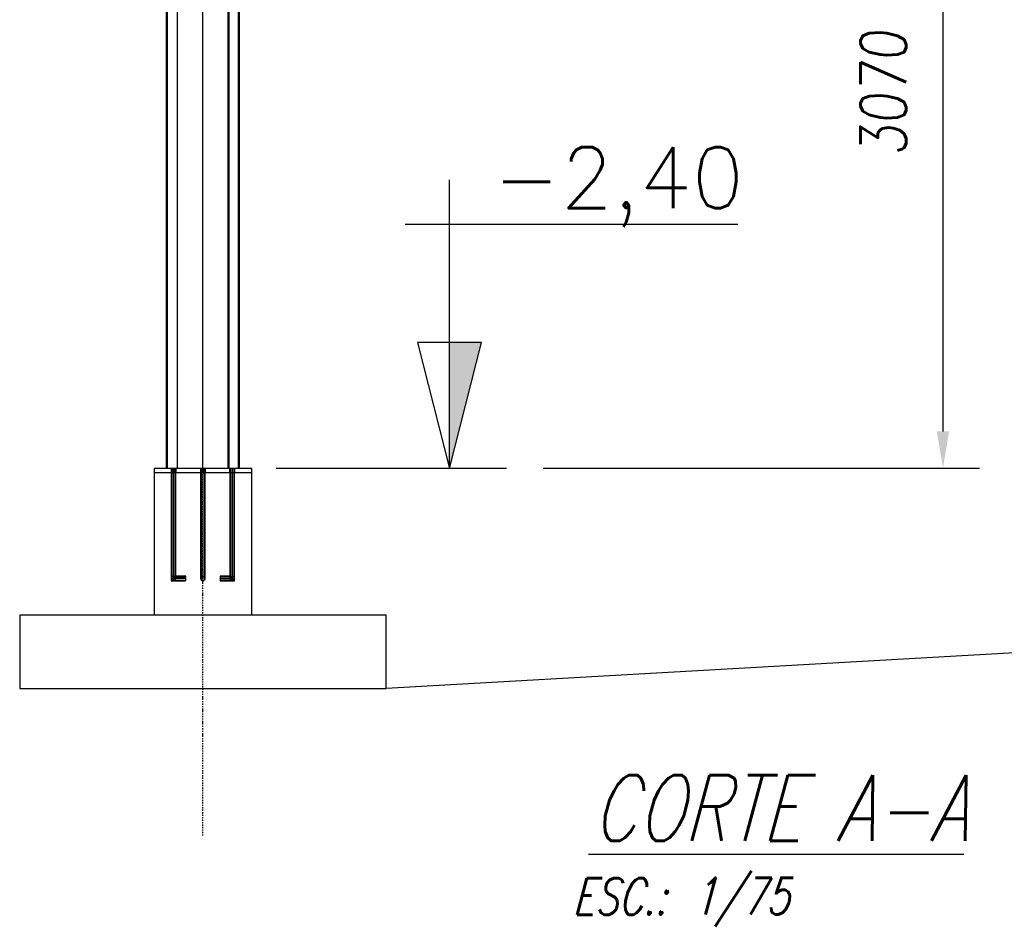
# Model space of a CAD drawing. Extents: x 551880 to 585869, y 94458 to 133000.
# Tile 22 of 42: x 552930 to 556960, y 120598 to 124296. Entities that reach past the tile are written whole.
import ezdxf

# ---------------------------------------------------------------- set-up
doc = ezdxf.new("R2010")
doc.units = 0
doc.header["$LTSCALE"] = 10
doc.header["$MEASUREMENT"] = 0
doc.linetypes.add('DASHDOT', pattern=[1, 0.5, -0.25, 0, -0.25])
doc.linetypes.add('HIDDEN', pattern=[0.375, 0.25, -0.125])
doc.layers.get('0').update_dxf_attribs({"linetype": 'CONTINUOUS'})
doc.layers.get('Defpoints').update_dxf_attribs({"linetype": 'CONTINUOUS'})
for name, color, linetype in [('A', 2, 'DASHDOT'), ('COTAS', 7, 'CONTINUOUS'), ('FORIR', 4, 'CONTINUOUS'), ('G', 3, 'CONTINUOUS'), ('G-SIMBOLO', 4, 'CONTINUOUS'), ('REGUA175', 4, 'CONTINUOUS'), ('TR', 6, 'HIDDEN')]:
    doc.layers.add(name, color=color, linetype=linetype)
doc.styles.add('Dunke', font='romans.shx', dxfattribs={"width": 0.75, "oblique": 15})
doc.styles.add('PADRAO MTL', font='txt.shx', dxfattribs={"width": 0.8, "oblique": 5})
doc.styles.get("Standard").update_dxf_attribs({"font": 'txt.shx', "width": 0.7, "oblique": 5})
doc.dimstyles.new('1-75', dxfattribs={"dimscale": 75, "dimtxt": 2.5, "dimasz": 2, "dimexe": 2, "dimexo": 2, "dimgap": 2, "dimtad": 1, "dimdec": 0, "dimdsep": 46, "dimtxsty": 'PADRAO MTL', "dimcen": 3, "dimclrd": 1, "dimclre": 1, "dimclrt": 7, "dimadec": 0, "dimazin": 0, "dimtfac": 1, "dimtdec": 0, "dimtmove": 0, "dimatfit": 3, "dimfxl": 1, "dimtfill": 1, "dimtolj": 1, "dimarcsym": 0})

# ---------------------------------------------------------------- blocks, each defined once
blk = doc.blocks.new('3D_INFOM')
blk.add_point((0, 0))
at = {"layer": 'FORIR', "flags": 1}
blk.add_attdef('MARK', (7.6, -4.3), '', height=5.26, dxfattribs=at)
blk = doc.blocks.new('Nivel_vd')
at = {"layer": 'G-SIMBOLO'}
for p, q in [((7.095, 0), (7.095, 11.813)), ((5.282, 10), (18.897, 10))]:
    blk.add_line(p, q, dxfattribs=at)
at = {"layer": 'G-SIMBOLO', "linetype": 'Continuous'}
blk.add_line((9.429, 0), (0, 0), dxfattribs=at)
at = {"layer": 'G-SIMBOLO'}
blk.add_lwpolyline([(7.095, 0), (8.407, 5.163), (5.782, 5.163)], close=True, dxfattribs=at)
blk.add_solid([(7.095, 0), (8.407, 5.163), (7.095, 5.163)], dxfattribs=at)
at = {"layer": 'G-SIMBOLO', "color": 2}
blk.add_attdef('0000', (8.322, 10.663), '', height=2.5, dxfattribs=at)
blk = doc.blocks.new('*D66')
at = {"layer": 'COTAS', "color": 1, "lineweight": -2, "transparency": 16777216}
for p, q in [((553979.5, 125531.4), (556859, 125531.4)), ((556709, 125381.4), (556709, 122611)), ((555072.5, 122461), (556859, 122461))]:
    blk.add_line(p, q, dxfattribs=at)
at = {"layer": 'COTAS', "color": 1, "transparency": 16777216}
for points in [[(556684, 125381.4), (556734, 125381.4), (556709, 125531.4)], [(556684, 122611), (556734, 122611), (556709, 122461)]]:
    blk.add_solid(points, dxfattribs=at)
at = {"layer": 'Defpoints', "color": 0, "transparency": 16777216}
for p in [(553829.5, 125531.4), (554922.5, 122461), (556709, 122461)]:
    blk.add_point(p, dxfattribs=at)
at = {"layer": 'COTAS', "color": 7, "transparency": 16777216, "insert": (556465.2, 123996.2), "char_height": 187.5, "attachment_point": 5, "rotation": 90, "style": 'PADRAO MTL', "bg_fill": 3, "box_fill_scale": 1.25, "bg_fill_color": 256, "bg_fill_true_color": 13158600, "bg_fill_transparency": 0}
blk.add_mtext('\\A1;3070', dxfattribs=at)
blk = doc.blocks.new('A$C4C575746')
at = {"layer": 'REGUA175', "color": 8, "style": 'Dunke', "oblique": 15, "width": 0.75}
blk.add_text('ESC.:', height=2, dxfattribs=at).set_placement((-0.609, -3.248))
for tag, p, height in [('%%UTITULO', (0.474, 0.775), 3.6), ('ESCALA', (5.959, -3.229), 2)]:
    blk.add_attdef(tag, p, '', height=height, dxfattribs=at)

msp = doc.modelspace()

# ---------------------------------------------------------------- linework, layer by layer
for p, q in [((553479.6, 122443), (553479.6, 121859)), ((553879.6, 121859), (553879.6, 122443)), ((554429.6, 121859), (552929.6, 121859)), ((552929.6, 121859), (552929.6, 121559)), ((554429.6, 121559), (554429.6, 121859)), ((552929.6, 121559), (554429.6, 121559))]:
    msp.add_line(p, q)
at = {"layer": 'A'}
msp.add_line((553679.6, 120957.3), (553679.6, 132395.4), dxfattribs=at)
at = {"layer": 'COTAS'}
msp.add_line((567929.6, 122329), (554429.6, 121559), dxfattribs=at)
at = {"layer": 'G'}
for p, q in [((553529.6, 127731), (553529.6, 122458.9)), ((553573.6, 127627), (553573.6, 122458.9)), ((553785.7, 127627), (553785.7, 122458.9)), ((553679.6, 122458.9), (553679.6, 127583.9)), ((553829.6, 122458.9), (553829.6, 125535.2)), ((553879.6, 122458.9), (553479.6, 122458.9)), ((553479.6, 122458.9), (553479.6, 122442.9)), ((553552.9, 122458.9), (553550.1, 122458.9)), ((553559.6, 122458.9), (553552.9, 122458.9)), ((553566.4, 122458.9), (553559.6, 122458.9)), ((553569.1, 122458.9), (553566.4, 122458.9)), ((553879.6, 122442.9), (553879.6, 122458.9)), ((553479.6, 122442.9), (553879.6, 122442.9))]:
    msp.add_line(p, q, dxfattribs=at)
at = {"layer": 'TR'}
for p, q in [((553576.2, 122458.9), (553576.2, 127872.4)), ((553783, 122458.9), (553783, 127872.4)), ((553533.4, 127722.6), (553533.4, 122458.9)), ((553825.9, 122458.9), (553825.9, 125550.3)), ((553549.1, 122458.9), (553549.1, 122442.9)), ((553550.1, 122458.9), (553550.1, 122442.9)), ((553552.9, 122442.9), (553552.9, 122458.9)), ((553552.9, 122458.9), (553552.9, 122015.7)), ((553552.9, 122458.9), (553552.9, 122442.9)), ((553559.6, 122442.9), (553559.6, 122458.9)), ((553559.6, 122458.9), (553559.6, 122442.9)), ((553566.4, 122442.9), (553566.4, 122458.9)), ((553566.4, 122458.9), (553566.4, 122442.9)), ((553569.1, 122442.9), (553569.1, 122458.9)), ((553570.1, 122442.9), (553570.1, 122458.9)), ((553669.1, 122458.9), (553669.1, 122442.9)), ((553670.1, 122458.9), (553670.1, 122442.9)), ((553672.9, 122458.9), (553672.9, 122442.9)), ((553672.9, 122458.9), (553672.9, 122442.9)), ((553679.6, 122442.9), (553679.6, 122458.9)), ((553679.6, 122458.9), (553679.6, 122442.9)), ((553686.4, 122442.9), (553686.4, 122458.9)), ((553686.4, 122458.9), (553686.4, 122442.9)), ((553689.1, 122442.9), (553689.1, 122458.9)), ((553690.1, 122442.9), (553690.1, 122458.9)), ((553789.1, 122458.9), (553789.1, 122442.9)), ((553792.9, 122458.9), (553790.1, 122458.9)), ((553790.1, 122458.9), (553790.1, 122442.9)), ((553792.9, 122458.9), (553792.9, 122442.9)), ((553792.9, 122458.9), (553792.9, 122442.9)), ((553799.6, 122458.9), (553792.9, 122458.9)), ((553799.6, 122458.9), (553799.6, 122442.9)), ((553806.4, 122458.9), (553799.6, 122458.9)), ((553809.1, 122458.9), (553806.4, 122458.9)), ((553806.4, 122458.9), (553806.4, 122442.9)), ((553809.1, 122442.9), (553809.1, 122458.9)), ((553810.1, 122442.9), (553810.1, 122458.9)), ((553550.1, 122442.9), (553550.1, 122008.9)), ((553552.9, 122442.9), (553552.9, 122002.2)), ((553559.6, 122442.9), (553559.6, 121999.4)), ((553566.4, 122442.9), (553566.4, 122002.2)), ((553569.1, 122008.9), (553569.1, 122442.9)), ((553670.1, 122442.9), (553670.1, 122008.9)), ((553672.9, 122442.9), (553672.9, 122015.7)), ((553672.9, 122442.9), (553672.9, 122002.2)), ((553679.6, 122442.9), (553679.6, 121999.4)), ((553686.4, 122442.9), (553686.4, 122002.2)), ((553689.1, 122008.9), (553689.1, 122442.9)), ((553790.1, 122442.9), (553790.1, 122008.9)), ((553792.9, 122442.9), (553792.9, 122002.2)), ((553799.6, 122442.9), (553799.6, 121999.4)), ((553806.4, 122442.9), (553806.4, 122002.2)), ((553809.1, 122008.9), (553809.1, 122442.9)), ((553550.1, 122008.9), (553552.9, 122015.7)), ((553550.1, 122008.9), (553550.1, 122008.9)), ((553550.1, 122008.9), (553550.1, 122008.9)), ((553550.1, 122008.9), (553550.1, 121999.4)), ((553550.1, 122008.9), (553552.9, 122002.2)), ((553559.6, 122018.5), (553552.9, 122015.7)), ((553552.9, 122015.7), (553559.6, 122018.5)), ((553559.6, 122018.5), (553552.9, 122015.7)), ((553552.9, 122015.7), (553552.9, 122002.2)), ((553552.9, 122015.7), (553552.9, 122015.7)), ((553552.9, 122002.2), (553559.6, 122008.9)), ((553566.4, 122015.7), (553559.6, 122018.5)), ((553559.6, 122018.5), (553566.4, 122015.7)), ((553566.4, 122015.7), (553559.6, 122018.5)), ((553559.6, 122008.9), (553566.4, 122015.7)), ((553569.1, 122008.9), (553559.6, 122008.9)), ((553569.1, 122018.5), (553566.4, 122015.7)), ((553566.4, 122015.7), (553569.1, 122008.9)), ((553566.4, 122015.7), (553569.1, 122015.7)), ((553566.4, 122002.2), (553569.1, 122008.9)), ((553609.6, 122018.5), (553569.1, 122018.5)), ((553569.1, 122015.7), (553609.6, 122015.7)), ((553569.1, 122008.9), (553569.1, 122008.9)), ((553609.6, 122008.9), (553569.1, 122008.9)), ((553609.6, 122015.7), (553609.6, 122018.5)), ((553609.6, 122008.9), (553609.6, 122015.7)), ((553609.6, 122002.2), (553609.6, 122008.9)), ((553670.1, 122008.9), (553672.9, 122015.7)), ((553670.1, 122008.9), (553670.1, 122008.9)), ((553670.1, 122008.9), (553672.9, 122002.2)), ((553672.9, 122015.7), (553679.6, 122018.5)), ((553679.6, 122018.5), (553686.4, 122015.7)), ((553686.4, 122015.7), (553689.1, 122008.9)), ((553686.4, 122002.2), (553689.1, 122008.9)), ((553689.1, 122008.9), (553689.1, 122008.9)), ((553790.1, 122018.5), (553749.6, 122018.5)), ((553749.6, 122018.5), (553749.6, 122015.7)), ((553749.6, 122015.7), (553790.1, 122015.7)), ((553749.6, 122015.7), (553749.6, 122008.9)), ((553749.6, 122008.9), (553790.1, 122008.9)), ((553749.6, 122008.9), (553749.6, 122002.2)), ((553792.9, 122015.7), (553790.1, 122018.5)), ((553790.1, 122018.5), (553790.1, 122008.9)), ((553790.1, 122008.9), (553792.9, 122015.7)), ((553790.1, 122015.7), (553792.9, 122015.7)), ((553790.1, 122008.9), (553790.1, 122008.9)), ((553790.1, 122008.9), (553792.9, 122002.2)), ((553790.1, 122008.9), (553799.6, 122008.9)), ((553792.9, 122015.7), (553799.6, 122018.5)), ((553799.6, 122008.9), (553792.9, 122015.7)), ((553799.6, 122018.5), (553806.4, 122015.7)), ((553806.4, 122002.2), (553799.6, 122008.9)), ((553806.4, 122015.7), (553809.1, 122008.9)), ((553806.4, 122002.2), (553809.1, 122008.9)), ((553809.1, 122008.9), (553809.1, 122008.9)), ((553809.1, 121999.4), (553809.1, 122008.9)), ((553550.1, 121999.4), (553552.9, 122002.2)), ((553550.1, 121999.4), (553609.6, 121999.4)), ((553552.9, 122002.2), (553552.9, 122002.2)), ((553552.9, 122002.2), (553559.6, 121999.4)), ((553552.9, 122002.2), (553566.4, 122002.2)), ((553552.9, 122002.2), (553559.6, 121999.4)), ((553552.9, 122002.2), (553559.6, 121999.4)), ((553559.6, 121999.4), (553566.4, 122002.2)), ((553559.6, 121999.4), (553566.4, 122002.2)), ((553559.6, 121999.4), (553566.4, 122002.2)), ((553559.6, 121999.4), (553559.6, 121999.4)), ((553559.6, 121999.4), (553559.6, 121999.4)), ((553566.4, 122002.2), (553566.4, 122002.2)), ((553566.4, 122002.2), (553609.6, 122002.2)), ((553609.6, 121999.4), (553609.6, 122002.2)), ((553672.9, 122002.2), (553672.9, 122002.2)), ((553672.9, 122002.2), (553679.6, 121999.4)), ((553672.9, 122002.2), (553679.6, 121999.4)), ((553679.6, 121999.4), (553686.4, 122002.2)), ((553679.6, 121999.4), (553686.4, 122002.2)), ((553679.6, 121999.4), (553679.6, 121999.4)), ((553686.4, 122002.2), (553686.4, 122002.2)), ((553749.6, 122002.2), (553792.9, 122002.2)), ((553749.6, 122002.2), (553749.6, 121999.4)), ((553749.6, 121999.4), (553799.6, 121999.4)), ((553792.9, 122002.2), (553792.9, 122002.2)), ((553792.9, 122002.2), (553799.6, 121999.4)), ((553792.9, 122002.2), (553806.4, 122002.2)), ((553792.9, 122002.2), (553799.6, 121999.4)), ((553799.6, 121999.4), (553806.4, 122002.2)), ((553799.6, 121999.4), (553806.4, 122002.2)), ((553799.6, 121999.4), (553799.6, 121999.4)), ((553799.6, 121999.4), (553809.1, 121999.4)), ((553806.4, 122002.2), (553806.4, 122002.2)), ((553809.1, 121999.4), (553806.4, 122002.2))]:
    msp.add_line(p, q, dxfattribs=at)

# ---------------------------------------------------------------- block references
ref = msp.add_blockref('Nivel_vd', (553979.6, 122459), dxfattribs=dict(xscale=100, yscale=100, zscale=100))
ref.add_attrib('0000', '-2,40', (554865.9, 123525.2), dxfattribs={"layer": 'G-SIMBOLO', "color": 2, "height": 250})
at = {"layer": 'COTAS', "xscale": 75, "yscale": 75, "zscale": 75}
msp.add_blockref('A$C4C575746', (555237.6, 120877), dxfattribs=at).add_auto_attribs({'ESCALA': '1/75', '%%UTITULO': '%%UCORTE A-A'})
at = {"layer": 'G'}
msp.add_blockref('3D_INFOM', (553679.6, 122450.9), dxfattribs=at)

# ---------------------------------------------------------------- next in the draw order: dimensions: what is measured, and where the dimension line sits
at = {"layer": 'COTAS'}
dim = msp.add_linear_dim(base=(556709, 122461), p1=(553829.5, 125531.4), p2=(554922.5, 122461), angle=90, dimstyle='1-75', dxfattribs=at)
dim.commit()
dim.dimension.update_dxf_attribs({"geometry": '*D66', "text_midpoint": (556465.2, 123996.2)})

doc.saveas('drawing.dxf')
